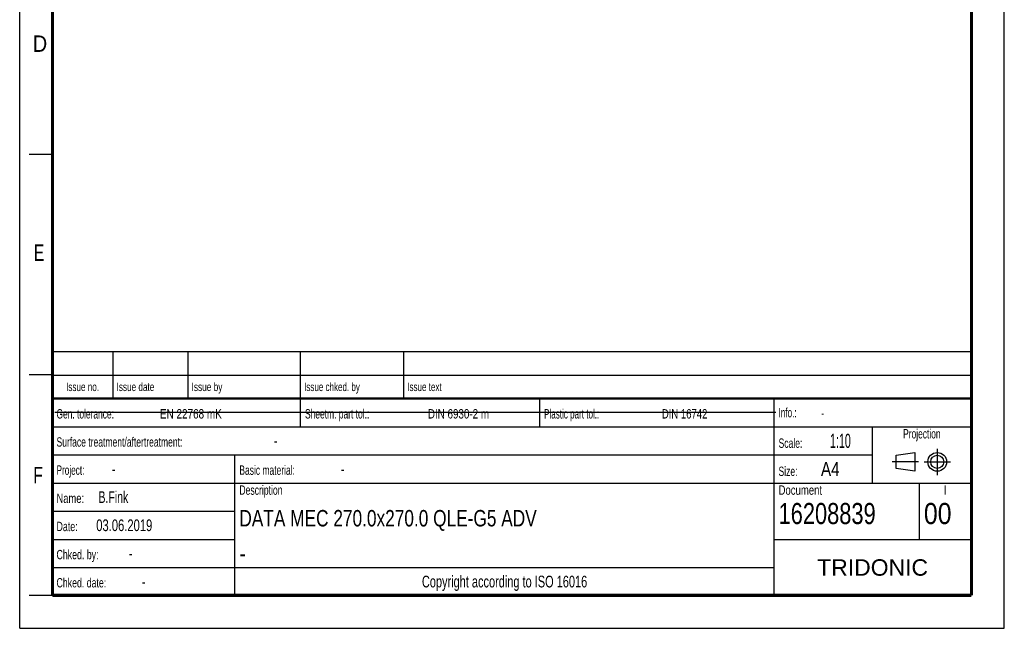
# Model space of a CAD drawing. Header units: millimetres. Extents: x 0 to 210, y 0 to 297.
# Tile 1 of 28: x 0 to 210, y 0 to 130. Entities that reach past the tile are written whole.
import ezdxf
from ezdxf.enums import TextEntityAlignment as Align

# ---------------------------------------------------------------- set-up
doc = ezdxf.new("R2010")
doc.units = ezdxf.units.MM
doc.header["$LTSCALE"] = 19.36
doc.linetypes.add('CENTER', pattern=[0.6, 0.375, -0.075, 0.075, -0.075])
doc.layers.get('0').update_dxf_attribs({"linetype": 'CONTINUOUS'})
doc.layers.add('DEFAULT_1', color=7, linetype='CENTER')
doc.layers.add('Z_NOTICE', color=7, linetype='CONTINUOUS')
doc.styles.get("Standard").update_dxf_attribs({"font": 'txt', "width": 0.7})
doc.styles.add('TEXTSTYLE_2', font='txt', dxfattribs={"width": 0.75})
doc.styles.add('TEXTSTYLE_5', font='arial.ttf')

# ---------------------------------------------------------------- blocks, each defined once
blk = doc.blocks.new('PROJEKTIONSMETHODE_BL0', base_point=(192.31, 35.47))
at = {"color": 2, "linetype": 'CONTINUOUS'}
for p, q in [((186.91, 36.87), (190.91, 37.47)), ((186.91, 34.07), (186.91, 36.87)), ((190.91, 37.47), (190.91, 33.47)), ((190.91, 33.47), (186.91, 34.07))]:
    blk.add_line(p, q, dxfattribs=at)
for radius in [2, 1.4]:
    blk.add_circle((195.71, 35.47), radius, dxfattribs=at)
at = {"layer": 'DEFAULT_1', "color": 2, "linetype": 'CENTER'}
for p, q in [((195.71, 38.27), (195.71, 32.67)), ((191.71, 35.47), (186.11, 35.47)), ((192.91, 35.47), (198.5, 35.47))]:
    blk.add_line(p, q, dxfattribs=at)

msp = doc.modelspace()

# ---------------------------------------------------------------- linework, layer by layer
at = {"color": 2, "linetype": 'CONTINUOUS'}
for p, q in [((0, 0), (0, 297)), ((210, 0), (210, 297)), ((7, 101), (2, 101)), ((6.91362, 48.96015), (6.91362, 58.96015)), ((6.91362, 58.96015), (202.91362, 58.96015)), ((19.91362, 48.96015), (19.91362, 58.96015)), ((35.91362, 48.96015), (35.91362, 58.96015)), ((59.91362, 48.96015), (59.91362, 58.96015)), ((81.91362, 48.96015), (81.91362, 58.96015)), ((202.91362, 48.96015), (202.91362, 58.96015)), ((7, 54), (2, 54)), ((6.91362, 53.96015), (202.91362, 53.96015)), ((6.91355, 6.96013), (6.91355, 48.96013)), ((6.91355, 48.96013), (202.91355, 48.96013)), ((6.91362, 48.96015), (202.91362, 48.96015)), ((59.91355, 42.96013), (59.91355, 48.96013)), ((110.91355, 42.96013), (110.91355, 48.96013)), ((160.91355, 6.96013), (160.91355, 48.96013)), ((202.91355, 6.96013), (202.91355, 48.96013)), ((6.91355, 42.96013), (202.91355, 42.96013)), ((181.91355, 30.96013), (181.91355, 42.96013)), ((6.91355, 36.96013), (181.91355, 36.96013)), ((45.91355, 6.96013), (45.91355, 36.96013)), ((6.91355, 30.96013), (202.91355, 30.96013)), ((191.91355, 18.96013), (191.91355, 30.96013)), ((6.91355, 24.96013), (45.91355, 24.96013)), ((6.91355, 18.96013), (45.91355, 18.96013)), ((160.91355, 18.96013), (202.91355, 18.96013)), ((6.91355, 12.96013), (160.91355, 12.96013)), ((7, 7), (2, 7)), ((6.91355, 6.96013), (202.91355, 6.96013)), ((0, 0), (210, 0))]:
    msp.add_line(p, q, dxfattribs=at)
at = {"color": 7, "linetype": 'CONTINUOUS'}
msp.add_line((7.46812, 46.04239), (161.26812, 46.04239), dxfattribs=at)
for points, const_width in [([(7, 7), (7, 290)], 0.7), ([(203, 7), (203, 290)], 0.7), ([(7, 49), (203, 49)], 0.5), ([(7, 7), (203, 7)], 0.7)]:
    msp.add_lwpolyline(points, dxfattribs=dict(at, const_width=const_width))

# ---------------------------------------------------------------- block references
at = {"color": 2, "linetype": 'CONTINUOUS'}
msp.add_blockref('PROJEKTIONSMETHODE_BL0', (192.30508, 35.46975), dxfattribs=at)

# ---------------------------------------------------------------- texts
at = {"color": 5, "linetype": 'CONTINUOUS', "style": 'TEXTSTYLE_2'}
for s, width, p in [('D', 0.904762, (2.80729, 122.85717)), ('E', 0.714286, (3.00245, 78.30247)), ('F', 0.714286, (2.92219, 30.89704))]:
    msp.add_text(s, height=3.5, dxfattribs=dict(at, width=width)).set_placement(p)
at = {"layer": 'Z_NOTICE', "color": 5, "linetype": 'CONTINUOUS', "style": 'TEXTSTYLE_2'}
for s, height, width, p in [('Issue date ', 1.8, 0.725108, (20.66362, 50.56015)), ('Issue by ', 1.8, 0.732804, (36.66362, 50.56015)), ('Issue chked. by', 1.8, 0.711111, (60.66362, 50.56015)), ('Issue text ', 1.8, 0.712121, (82.66362, 50.56015)), ('Gen. tolerance:', 2, 0.669841, (7.85105, 44.71013)), ('EN 22768 mK', 2, 0.792208, (29.91057, 44.71013)), ('Sheetm. part tol.:', 2, 0.67328, (60.85105, 44.71013)), ('DIN 6930-2 m', 2, 0.78373, (87.05343, 44.71013)), ('Plastic part tol.:', 2, 0.642857, (111.85105, 44.71013)), ('DIN 16742', 2, 0.759259, (136.95819, 44.71013)), ('Info.: ', 2, 0.64966, (161.85105, 44.96013)), ('Surface treatment/aftertreatment: ', 2, 0.681373, (7.85105, 38.71013)), ('Scale:  ', 2, 0.684524, (161.85105, 38.46013)), ('1:10', 3, 0.571429, (172.80343, 38.46013)), ('-', 2.5, 0.714286, (54.18438, 38.71013)), ('Project: ', 2, 0.656085, (7.85105, 32.71013)), ('-', 2.5, 0.714286, (19.66057, 32.71013)), ('Basic material: ', 2, 0.675595, (46.85105, 32.71013)), ('-', 2.5, 0.714286, (68.47009, 32.71013)), ('Size: ', 2, 0.678571, (161.85105, 32.46013)), (' A4', 3, 0.809524, (169.9939, 32.46013)), ('B.Fink', 2.5, 0.670635, (16.80343, 26.71013)), ('Description', 2, 0.688312, (46.85105, 28.46013)), ('Document', 2, 0.761905, (161.85105, 28.46013)), ('Name: ', 2, 0.746032, (7.85105, 26.71013)), ('16208839', 4.5, 0.77381, (161.85105, 22.21013)), ('00', 4.5, 0.880952, (192.85105, 22.21013)), ('03.06.2019', 2.5, 0.714286, (16.32724, 20.71013)), ('Date: ', 2, 0.706349, (7.85105, 20.71013)), ('Chked. by: ', 2, 0.701299, (7.85105, 14.71013)), ('-', 2.5, 0.714286, (23.27962, 14.71013)), ('Chked. date: ', 2, 0.699634, (7.85105, 8.71013)), ('-', 2.5, 0.714286, (26.04152, 8.71013))]:
    msp.add_text(s, height=height, dxfattribs=dict(at, width=width)).set_placement(p)
for s, height, width, p in [('Issue no.', 1.8, 0.719577, (13.41362, 50.56015)), ('Projection', 2, 0.671429, (192.41355, 40.46013)), ('I', 2, 0.833333, (197.41355, 28.46013)), ('Copyright according to ISO 16016', 2.5, 0.700149, (103.41355, 8.71013))]:
    msp.add_text(s, height=height, dxfattribs=dict(at, width=width)).set_placement(p, align=Align.CENTER)
at = {"layer": 'Z_NOTICE', "color": 5, "linetype": 'CONTINUOUS', "width": 0.714286}
msp.add_text('-', height=1.8, dxfattribs=at).set_placement((170.94628, 44.96013))
at = {"layer": 'Z_NOTICE', "color": 7, "linetype": 'CONTINUOUS', "width": 0.786482}
msp.add_text('DATA MEC 270.0x270.0 QLE-G5 ADV', height=3.5, dxfattribs=at).set_placement((46.85105, 21.71013))
at = {"layer": 'Z_NOTICE', "color": 7, "linetype": 'CONTINUOUS', "style": 'TEXTSTYLE_2', "width": 0.904762}
msp.add_text('-', height=3.5, dxfattribs=at).set_placement((46.85105, 14.21013))
at = {"layer": 'Z_NOTICE', "color": 5, "linetype": 'CONTINUOUS', "style": 'TEXTSTYLE_5'}
msp.add_text('TRIDONIC', height=3.5, dxfattribs=at).set_placement((181.91355, 11.21013), align=Align.CENTER)

doc.saveas('drawing.dxf')
